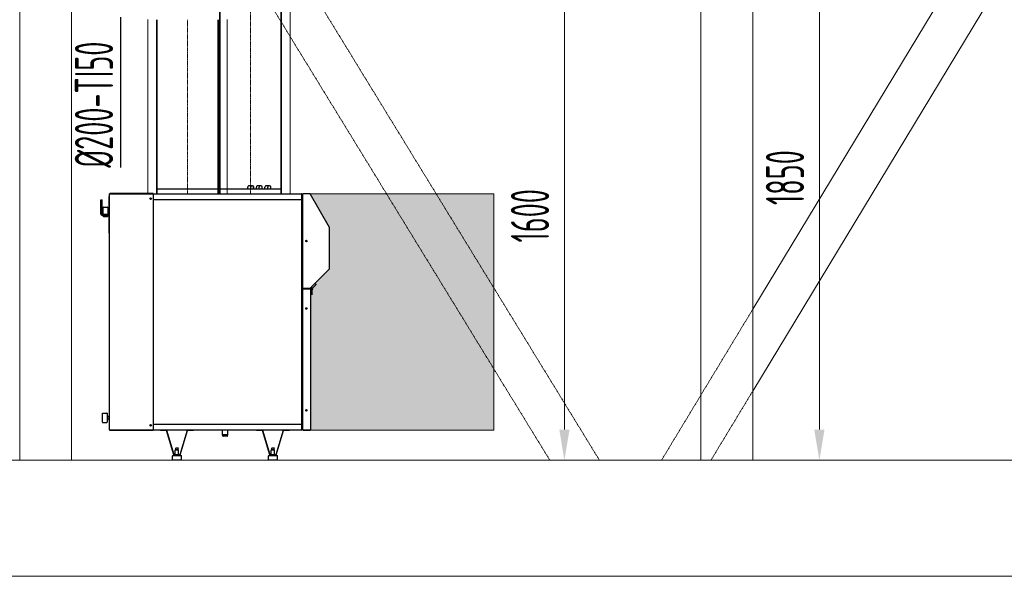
# Model space of a CAD drawing. Header units: millimetres. Extents: x 15940 to 92175, y -24684 to 227664.
# Tile 127 of 132: x 53210 to 56434, y 222079 to 223901. Entities that reach past the tile are written whole.
import ezdxf

# ---------------------------------------------------------------- set-up
doc = ezdxf.new("R2010")
doc.units = ezdxf.units.MM
doc.header["$LTSCALE"] = 0.05
for name, pattern in [('ACAD_ISO10W100', [18, 12, -3, 0, -3]), ('phl_thick', [0]), ('ČÁRKOVANÁ', [0.75, 0.5, -0.25])]:
    doc.linetypes.add(name, pattern=pattern)
for name, color, linetype, lineweight in [('VZT_05 ETA (ODVOD) - OBRYS', 6, 'Continuous', 35), ('VZT_06 ETA (ODVOD) - OSA', 6, 'ACAD_ISO10W100', 5), ('VZT_09 ODA (SÁNÍ) - OBRYS', 3, 'Continuous', 35), ('VZT_10 ODA (SÁNÍ) - OSA', 3, 'ACAD_ISO10W100', 5), ('VZT_21 ZAŘÍZENÍ - OBRYS', 1, 'Continuous', 30), ('VZT_23 ZAŘÍZENÍ - SERVISNÍ PROSTOR', 8, 'Continuous', 5), ('VZT_50 POPIS - OBECNE', 7, 'Continuous', 13), ('VZT_60_KOTY - DIMENZE', 7, 'Continuous', 5), ('VZT_IZOLACE - TEPELNÁ', 6, 'IZOLACE TEPELNA', 5)]:
    doc.layers.add(name, color=color, linetype=linetype, lineweight=lineweight)
doc.styles.add('EVORA_125', font='isocp.shx', dxfattribs={"width": 0.6, "height": 125})
doc.styles.get("Standard").update_dxf_attribs({"font": 'arial.ttf'})
doc.linetypes.add('IZOLACE TEPELNA', pattern='A,12.7,-1.5,["T",Standard,S=2.54,R=0,X=0,Y=-1.27],-3', length=17.2)

msp = doc.modelspace()

# ---------------------------------------------------------------- hatches: boundary and pattern name
at = {"layer": 'VZT_23 ZAŘÍZENÍ - SERVISNÍ PROSTOR', "transparency": 33554457}
h = msp.add_hatch(color=256, dxfattribs=at)
h.dxf.hatch_style = 1
h.paths.add_polyline_path([(54162.4, 222557.7), (54162.3, 223023.4), (54224.7, 223085.8), (54224.7, 223220.7), (54162.3, 223331.7), (54762.4, 223331.7), (54762.4, 222557.7)])

# ---------------------------------------------------------------- linework, layer by layer
at = {"layer": 'VZT_05 ETA (ODVOD) - OBRYS'}
for p, q in [((54065.9, 223331.3), (54065.9, 224004.1)), ((53865.9, 223331.3), (53865.9, 223931.9))]:
    msp.add_line(p, q, dxfattribs=at)
at = {"layer": 'VZT_06 ETA (ODVOD) - OSA', "ltscale": 5}
msp.add_line((53965.9, 224109.4), (53965.9, 223331.3), dxfattribs=at)
at = {"layer": 'VZT_09 ODA (SÁNÍ) - OBRYS'}
for points in [[(53659.7, 223331.3), (53659.7, 223901.2)], [(53859.7, 223331.3), (53859.7, 223901.2)]]:
    msp.add_lwpolyline(points, dxfattribs=at)
at = {"layer": 'VZT_10 ODA (SÁNÍ) - OSA', "ltscale": 5}
msp.add_lwpolyline([(53759.7, 223901.2), (53759.7, 223331.3)], dxfattribs=at)
at = {"layer": 'VZT_21 ZAŘÍZENÍ - OBRYS'}
for p, q in [((53957.1, 223346.4), (53957.1, 223353.3)), ((53966.6, 223357.3), (53961.2, 223357.3)), ((53966.5, 223346.4), (53966.5, 223353.3)), ((53972.2, 223357.3), (53966.6, 223357.3)), ((53972.3, 223357.3), (53972.2, 223357.3)), ((53976.1, 223346.4), (53976.1, 223353.3)), ((53976.4, 223346.4), (53976.4, 223353.3)), ((53985.1, 223346.4), (53985.1, 223353.3)), ((53994.6, 223357.3), (53989.2, 223357.3)), ((53994.5, 223346.4), (53994.5, 223353.3)), ((54000.2, 223357.3), (53994.6, 223357.3)), ((54000.3, 223357.3), (54000.2, 223357.3)), ((54004.1, 223346.4), (54004.1, 223353.3)), ((54004.4, 223346.4), (54004.4, 223353.3)), ((54013.1, 223346.4), (54013.1, 223353.3)), ((54022.6, 223357.3), (54017.2, 223357.3)), ((54022.5, 223346.4), (54022.5, 223353.3)), ((54028.2, 223357.3), (54022.6, 223357.3)), ((54028.3, 223357.3), (54028.2, 223357.3)), ((54032.1, 223346.4), (54032.1, 223353.3)), ((54032.4, 223346.4), (54032.4, 223353.3)), ((53502.7, 223322.5), (53504.7, 223322.5)), ((53502.7, 223202.5), (53502.7, 223322.5)), ((53504.7, 222558.2), (53504.7, 223330.8)), ((53647.7, 223332.5), (53506.4, 223332.5)), ((53506.4, 223331.6), (53506.4, 223332.5)), ((53506.4, 223331.6), (53647.7, 223331.6)), ((53647.7, 223331.5), (53506.4, 223331.5)), ((53530.6, 223331.5), (53530.6, 223331.6)), ((53647.7, 223331.6), (53647.7, 223332.5)), ((53647.7, 223331.5), (53647.7, 222557.5)), ((53647.7, 223331.3), (53647.9, 223331.3)), ((53647.9, 223330.4), (53647.7, 223330.4)), ((53647.7, 223328.4), (53647.9, 223328.4)), ((53647.9, 223331.3), (54131.9, 223331.3)), ((53647.9, 223331.3), (53647.9, 223329.6)), ((53647.9, 223311.3), (53647.9, 223329.6)), ((53859.7, 223346.4), (53659.7, 223346.4)), ((53659.7, 223346.4), (53659.7, 223331.3)), ((53859.7, 223346.4), (53859.7, 223331.3)), ((54065.7, 223346.4), (53865.7, 223346.4)), ((53865.7, 223346.4), (53865.7, 223331.3)), ((54065.7, 223346.4), (54065.7, 223331.3)), ((54132.6, 223329.6), (54132.6, 223311.3)), ((54132.6, 223328.4), (54132.7, 223328.4)), ((54132.7, 223329.6), (54132.7, 223311.3)), ((54132.7, 223329.6), (54133.6, 223329.6)), ((54133.6, 223311.3), (54133.6, 223329.6)), ((54135.7, 223327.7), (54133.6, 223327.7)), ((54135.7, 223024.7), (54135.7, 223329.3)), ((54136.4, 223330.1), (54137.2, 223330.1)), ((54136.4, 223023.1), (54136.4, 223330.1)), ((54137.3, 223330.8), (54137.2, 223330.8)), ((54137.2, 223330.1), (54137.2, 223330.8)), ((54137.2, 223330.1), (54137.3, 223330.1)), ((54137.3, 223330), (54137.2, 223330)), ((54160.6, 223331.7), (54137.3, 223331.7)), ((54137.3, 223330.8), (54137.3, 223331.7)), ((54137.3, 223022.7), (54137.3, 223330.7)), ((53476.2, 223264.3), (53476.2, 223311.5)), ((53476.2, 223311.5), (53480.7, 223311.5)), ((53480.7, 223264.3), (53480.7, 223311.5)), ((53483.7, 223263.6), (53483.7, 223287)), ((53484.2, 223287.5), (53498.2, 223287.5)), ((53498.7, 223287), (53498.7, 223263.6)), ((54132.6, 223311.3), (53647.9, 223311.3)), ((54132.7, 223311.3), (54132.7, 222577.7)), ((54132.7, 223311.3), (54133.6, 223311.3)), ((53479, 223261.5), (53498.4, 223261.5)), ((53498.4, 223263.5), (53481.5, 223263.5)), ((53483.7, 223258), (53483.7, 223261.5)), ((53484.2, 223257.5), (53498.2, 223257.5)), ((53498.7, 223276.5), (53501.2, 223276.5)), ((53498.7, 223268.5), (53499.2, 223268.5)), ((53498.7, 223261.5), (53498.7, 223258)), ((53499.2, 223272.5), (53499.2, 223264.3)), ((53499.2, 223272.5), (53501.2, 223272.5)), ((53501.2, 223272.5), (53501.2, 223280)), ((53502.7, 223280), (53501.2, 223280)), ((53501.2, 223264.3), (53501.2, 223272.5)), ((53502.7, 223265), (53501.2, 223265)), ((53502.7, 223202.5), (53504.7, 223202.5)), ((54169.9, 223023.3), (54179.6, 223033.1)), ((54180.8, 223034.3), (54177, 223038.1)), ((54180.3, 223033.8), (54179.6, 223033.1)), ((54180.3, 223033.8), (54180.8, 223034.3)), ((54136.1, 223023.7), (54132.7, 223023.7)), ((54135.7, 223021.7), (54132.7, 223021.7)), ((54132.7, 223020.7), (54135.7, 223020.7)), ((54137.3, 223020.7), (54132.7, 223020.7)), ((54135.7, 223024.7), (54135.7, 223021.7)), ((54135.7, 223018), (54135.7, 223020.7)), ((54135.7, 222560.4), (54135.7, 223018)), ((54136.4, 223023.1), (54137.3, 223023.1)), ((54137.2, 223018.8), (54136.4, 223018.8)), ((54136.4, 223018.8), (54136.4, 222558.8)), ((54137.3, 223024), (54137.2, 223024)), ((54137.2, 223023.9), (54137.3, 223023.9)), ((54137.2, 223023.9), (54137.2, 223023.2)), ((54137.3, 223023.2), (54137.2, 223023.2)), ((54137.3, 223019.5), (54137.2, 223019.5)), ((54137.2, 223018.8), (54137.2, 223019.5)), ((54137.2, 223018.8), (54137.3, 223018.8)), ((54137.3, 223018.7), (54137.2, 223018.7)), ((54137.3, 223022.7), (54160.6, 223022.7)), ((54137.3, 223022.6), (54137.3, 223021.7)), ((54137.3, 223022.6), (54160.6, 223022.6)), ((54137.3, 223021.7), (54160.6, 223021.7)), ((54160.6, 223020.7), (54137.3, 223020.7)), ((54137.3, 223019.8), (54137.3, 223020.7)), ((54137.3, 223019.8), (54160.6, 223019.8)), ((54137.3, 223019.7), (54160.6, 223019.7)), ((54137.3, 222558.7), (54137.3, 223019.7)), ((54141.7, 223022.6), (54141.7, 223022.7)), ((54141.7, 223020.7), (54141.7, 223021.7)), ((54160.6, 223021.7), (54160.6, 223022.6)), ((54160.6, 223019.8), (54160.6, 223020.7)), ((54162.3, 223021.2), (54162.3, 223023.4)), ((54162.3, 223019), (54162.3, 223021.2)), ((54162.3, 223019), (54162.3, 222559.4)), ((54162.3, 223017.2), (54167.3, 223017.2)), ((54167.3, 223001.7), (54162.3, 223001.7)), ((54167.3, 223003.4), (54167.3, 223017.2)), ((54167.3, 223003.4), (54167.3, 223002.4)), ((54167.3, 223001.7), (54167.3, 223002.4)), ((54169.2, 223024), (54169.9, 223023.3)), ((53481.2, 222583.7), (53481.2, 222612.7)), ((53481.7, 222613.2), (53495.7, 222613.2)), ((53496.2, 222612.7), (53496.2, 222583.7)), ((53481.7, 222583.2), (53495.7, 222583.2)), ((53496.2, 222602.2), (53503.2, 222602.2)), ((53496.2, 222594.2), (53503.2, 222594.2)), ((53503.2, 222590.7), (53503.2, 222605.7)), ((53504.7, 222605.7), (53503.2, 222605.7)), ((53504.7, 222590.7), (53503.2, 222590.7)), ((53647.9, 222559.4), (53647.9, 222577.7)), ((53647.9, 222577.7), (54132.6, 222577.7)), ((54132.6, 222577.7), (54132.6, 222559.4)), ((54133.6, 222577.7), (54132.7, 222577.7)), ((54132.7, 222577.7), (54132.7, 222559.4)), ((54133.6, 222559.4), (54133.6, 222577.7)), ((53505.9, 222557.6), (53506.1, 222557.6)), ((53647.7, 222557.5), (53506.4, 222557.5)), ((53506.4, 222557.4), (53647.7, 222557.4)), ((53506.4, 222557.4), (53506.4, 222556.5)), ((53647.7, 222556.5), (53506.4, 222556.5)), ((53647.9, 222560.6), (53647.7, 222560.6)), ((53647.7, 222558.6), (53647.9, 222558.6)), ((53647.9, 222557.7), (53647.7, 222557.7)), ((53647.7, 222557.4), (53647.7, 222556.5)), ((53647.9, 222559.4), (53647.9, 222557.7)), ((54131.9, 222557.7), (53647.9, 222557.7)), ((53670.9, 222556.8), (53670.9, 222557.7)), ((53690, 222556.8), (53670.9, 222556.8)), ((53714.7, 222476.5), (53690.7, 222556.4)), ((53715.5, 222477), (53691.4, 222556.8)), ((53758.9, 222556.8), (53734.9, 222477)), ((53735.7, 222476.5), (53759.7, 222556.4)), ((53779.4, 222556.8), (53760.4, 222556.8)), ((53779.4, 222556.8), (53779.4, 222557.7)), ((53874.1, 222542.5), (53874.1, 222557.7)), ((53891.3, 222542.5), (53891.3, 222557.7)), ((53985.2, 222556.8), (53985.2, 222557.7)), ((54004.2, 222556.8), (53985.2, 222556.8)), ((54028.9, 222476.5), (54004.9, 222556.4)), ((54029.7, 222477), (54005.7, 222556.8)), ((54073.2, 222556.8), (54049.1, 222477)), ((54049.9, 222476.5), (54073.9, 222556.4)), ((54093.6, 222556.8), (54074.6, 222556.8)), ((54093.6, 222556.8), (54093.6, 222557.7)), ((54132.6, 222560.6), (54132.7, 222560.6)), ((54132.7, 222559.4), (54133.6, 222559.4)), ((54133.6, 222561.7), (54135.7, 222561.7)), ((54137.3, 222558.8), (54136.4, 222558.8)), ((54137.3, 222559.7), (54137.2, 222559.7)), ((54137.2, 222559.6), (54137.3, 222559.6)), ((54137.2, 222559.6), (54137.2, 222558.9)), ((54137.3, 222558.9), (54137.2, 222558.9)), ((54137.3, 222558.7), (54160.6, 222558.7)), ((54137.3, 222558.6), (54137.3, 222557.7)), ((54137.3, 222558.6), (54160.6, 222558.6)), ((54137.3, 222557.7), (54160.6, 222557.7)), ((54160.6, 222557.7), (54160.6, 222558.6)), ((54161.2, 222558.8), (54161, 222558.8)), ((53891.3, 222542.5), (53874.1, 222542.5)), ((53875, 222538.1), (53874.1, 222542.5)), ((53889.7, 222537.5), (53875.8, 222537.5)), ((53890.5, 222538.1), (53891.3, 222542.5)), ((53720.5, 222493.7), (53719.7, 222492.9)), ((53730.6, 222492.9), (53719.7, 222492.9)), ((53719.7, 222476.6), (53719.7, 222492.9)), ((53720.5, 222493.7), (53729.8, 222493.7)), ((53721.7, 222499.2), (53721.2, 222498.7)), ((53729.2, 222498.7), (53721.2, 222498.7)), ((53721.2, 222493.7), (53721.2, 222498.7)), ((53721.7, 222499.2), (53728.7, 222499.2)), ((53728.7, 222499.2), (53729.2, 222498.7)), ((53729.2, 222493.7), (53729.2, 222498.7)), ((53729.8, 222493.7), (53730.6, 222492.9)), ((53730.6, 222476.6), (53730.6, 222492.9)), ((54034.8, 222493.7), (54034, 222492.9)), ((54044.9, 222492.9), (54034, 222492.9)), ((54034, 222476.6), (54034, 222492.9)), ((54034.8, 222493.7), (54044.1, 222493.7)), ((54035.9, 222499.2), (54035.4, 222498.7)), ((54043.4, 222498.7), (54035.4, 222498.7)), ((54035.4, 222493.7), (54035.4, 222498.7)), ((54035.9, 222499.2), (54042.9, 222499.2)), ((54042.9, 222499.2), (54043.4, 222498.7)), ((54043.4, 222493.7), (54043.4, 222498.7)), ((54044.1, 222493.7), (54044.9, 222492.9)), ((54044.9, 222476.6), (54044.9, 222492.9)), ((53710.2, 222459.7), (53710.2, 222473.7)), ((53710.7, 222474.2), (53739.7, 222474.2)), ((53739.7, 222459.2), (53710.7, 222459.2)), ((53734.2, 222476.6), (53716.2, 222476.6)), ((53716.2, 222475.7), (53734.2, 222475.7)), ((53717.7, 222475.7), (53717.7, 222474.2)), ((53732.7, 222475.7), (53732.7, 222474.2)), ((53740.2, 222459.7), (53740.2, 222473.7)), ((54024.4, 222459.7), (54024.4, 222473.7)), ((54024.9, 222474.2), (54053.9, 222474.2)), ((54053.9, 222459.2), (54024.9, 222459.2)), ((54048.4, 222476.6), (54030.4, 222476.6)), ((54030.4, 222475.7), (54048.4, 222475.7)), ((54031.9, 222475.7), (54031.9, 222474.2)), ((54046.9, 222475.7), (54046.9, 222474.2)), ((54054.4, 222459.7), (54054.4, 222473.7))]:
    msp.add_line(p, q, dxfattribs=at)
msp.add_lwpolyline([(54162.3, 223023.4), (54224.7, 223085.8), (54224.7, 223220.7), (54160.6, 223331.7)], dxfattribs=at)
for centre, radius in [((53638.7, 223315.5), 2.5), ((53638.7, 223315.5), 2.15), ((54149, 223176.7), 2.5), ((54149, 223176.7), 2.15), ((54166.3, 223021.2), 1.5), ((54149, 222955.7), 2.5), ((54149, 222955.7), 2.15), ((54149, 222622.7), 2.5), ((54149, 222622.7), 2.15), ((53638.7, 222573.5), 2.5), ((53638.7, 222573.5), 2.15)]:
    msp.add_circle(centre, radius, dxfattribs=at)
for centre, radius, start, end in [((53484.2, 223287), 0.5, 90, 180), ((53498.2, 223287), 0.5, 0, 90), ((53479, 223264.3), 2.8, 180, 270), ((53481.5, 223264.3), 0.8, 180, 270), ((53484.2, 223258), 0.5, 180, 270), ((53498.2, 223258), 0.5, 270, 0), ((53498.4, 223264.3), 2.8, 270, 0), ((53498.4, 223264.3), 0.8, 270, 0), ((54166.3, 223021.2), 4, 135, 45), ((53481.7, 222612.7), 0.5, 90, 180), ((53495.7, 222612.7), 0.5, 0, 90), ((53481.7, 222583.7), 0.5, 180, 270), ((53495.7, 222583.7), 0.5, 270, 0), ((53690, 222556), 1.7, 30, 90), ((53690, 222556), 0.8, 30, 90), ((53760.4, 222556), 1.7, 90, 150), ((53760.4, 222556), 0.8, 90, 150), ((54004.2, 222556), 1.7, 30, 90), ((54004.2, 222556), 0.8, 30, 90), ((54074.6, 222556), 1.7, 90, 150), ((54074.6, 222556), 0.8, 90, 150), ((53875.8, 222538.3), 0.8, 191.3099, 270), ((53889.7, 222538.3), 0.8, 270, 348.6901), ((53710.7, 222473.7), 0.5, 90, 180), ((53710.7, 222459.7), 0.5, 180, 270), ((53716.2, 222477.4), 1.7, 210, 270), ((53716.2, 222477.4), 0.8, 210, 270), ((53734.2, 222477.4), 0.8, 270, 330), ((53734.2, 222477.4), 1.7, 270, 330), ((53739.7, 222473.7), 0.5, 0, 90), ((53739.7, 222459.7), 0.5, 270, 0), ((54024.9, 222473.7), 0.5, 90, 180), ((54024.9, 222459.7), 0.5, 180, 270), ((54030.4, 222477.4), 1.7, 210, 270), ((54030.4, 222477.4), 0.8, 210, 270), ((54048.4, 222477.4), 0.8, 270, 330), ((54048.4, 222477.4), 1.7, 270, 330), ((54053.9, 222473.7), 0.5, 0, 90), ((54053.9, 222459.7), 0.5, 270, 0)]:
    msp.add_arc(centre, radius, start, end, dxfattribs=at)
for centre, major_axis, ratio, start_param, end_param in [((53961.2, 223353.3), (4.04, 0), 0.989506, 1.570796, 3.141593), ((53966.6, 223353.3), (0, 4), 0.021558, 0, 1.570796), ((53972.2, 223353.3), (0, 4), 0.989046, 4.712389, 6.283185), ((53972.3, 223353.3), (-4.04, 0), 0.989506, 3.141593, 4.712389), ((53989.2, 223353.3), (4.04, 0), 0.989506, 1.570796, 3.141593), ((53994.6, 223353.3), (0, 4), 0.021558, 0, 1.570796), ((54000.2, 223353.3), (0, 4), 0.989046, 4.712389, 6.283185), ((54000.3, 223353.3), (-4.04, 0), 0.989506, 3.141593, 4.712389), ((54017.2, 223353.3), (4.04, 0), 0.989506, 1.570796, 3.141593), ((54022.6, 223353.3), (0, 4), 0.021558, 0, 1.570796), ((54028.2, 223353.3), (0, 4), 0.989046, 4.712389, 6.283185), ((54028.3, 223353.3), (-4.04, 0), 0.989506, 3.141593, 4.712389)]:
    msp.add_ellipse(centre, major_axis=major_axis, ratio=ratio, start_param=start_param, end_param=end_param, dxfattribs=at)
for points, knots in [([(53506.4, 223332.5), (53505.8, 223332.5), (53505.1, 223332.1), (53504.9, 223331.4), (53504.8, 223331.2), (53504.7, 223331), (53504.7, 223330.8)], [-1, -1, -1, -1, -0.246936, -0.246936, -0.246936, 0, 0, 0, 0]), ([(53505.9, 223331.3), (53505.4, 223331.2), (53505.1, 223331.1), (53504.9, 223331), (53504.8, 223330.9), (53504.7, 223330.9), (53504.7, 223330.8)], [-0.7752376, -0.7752376, -0.7752376, -0.7752376, -0.2469362, -0.2469362, -0.2469362, 0, 0, 0, 0]), ([(53505.9, 223331.3), (53506, 223331.5), (53506.2, 223331.6), (53506.3, 223331.6), (53506.4, 223331.6), (53506.4, 223331.6), (53506.4, 223331.6)], [0.4745945, 0.4745945, 0.4745945, 0.4745945, 0.9092253, 0.9092253, 0.9092253, 1, 1, 1, 1]), ([(54133.6, 223329.6), (54133.6, 223330.3), (54133.2, 223330.9), (54132.6, 223331.2), (54132.4, 223331.3), (54132.2, 223331.3), (54131.9, 223331.3)], [-1, -1, -1, -1, -0.246936, -0.246936, -0.246936, 0, 0, 0, 0]), ([(54132.5, 223330.2), (54132.4, 223330.6), (54132.2, 223331), (54132.1, 223331.2), (54132.1, 223331.3), (54132, 223331.3), (54131.9, 223331.3)], [-0.7752376, -0.7752376, -0.7752376, -0.7752376, -0.2469362, -0.2469362, -0.2469362, 0, 0, 0, 0]), ([(54132.5, 223330.2), (54132.6, 223330.1), (54132.7, 223329.9), (54132.7, 223329.7), (54132.7, 223329.7), (54132.7, 223329.6), (54132.7, 223329.6)], [0.4745945, 0.4745945, 0.4745945, 0.4745945, 0.9092253, 0.9092253, 0.9092253, 1, 1, 1, 1]), ([(54137.2, 223330.8), (54136.6, 223330.8), (54136.1, 223330.4), (54135.8, 223329.8), (54135.8, 223329.6), (54135.7, 223329.5), (54135.7, 223329.3)], [-1, -1, -1, -1, -0.223, -0.223, -0.223, 0, 0, 0, 0]), ([(54136.4, 223329.7), (54136.2, 223329.6), (54136, 223329.5), (54135.8, 223329.5), (54135.8, 223329.4), (54135.7, 223329.3), (54135.7, 223329.3)], [-0.6418783, -0.6418783, -0.6418783, -0.6418783, -0.2229997, -0.2229997, -0.2229997, 0, 0, 0, 0]), ([(54136.5, 223023.4), (54136.2, 223023.6), (54136, 223023.9), (54135.8, 223024.2), (54135.8, 223024.3), (54135.7, 223024.5), (54135.7, 223024.7)], [-0.6418783, -0.6418783, -0.6418783, -0.6418783, -0.2229997, -0.2229997, -0.2229997, 0, 0, 0, 0]), ([(54136.4, 223024.2), (54136.2, 223024.3), (54136, 223024.4), (54135.8, 223024.5), (54135.8, 223024.6), (54135.7, 223024.6), (54135.7, 223024.7)], [-0.6418783, -0.6418783, -0.6418783, -0.6418783, -0.2229997, -0.2229997, -0.2229997, 0, 0, 0, 0]), ([(54137.2, 223019.5), (54136.6, 223019.5), (54136.1, 223019.1), (54135.8, 223018.5), (54135.8, 223018.3), (54135.7, 223018.2), (54135.7, 223018)], [-1, -1, -1, -1, -0.223, -0.223, -0.223, 0, 0, 0, 0]), ([(54136.4, 223018.4), (54136.2, 223018.3), (54136, 223018.2), (54135.8, 223018.2), (54135.8, 223018.1), (54135.7, 223018), (54135.7, 223018)], [-0.6418783, -0.6418783, -0.6418783, -0.6418783, -0.2229997, -0.2229997, -0.2229997, 0, 0, 0, 0]), ([(54160.6, 223021.7), (54161.3, 223021.7), (54162, 223022.1), (54162.2, 223022.8), (54162.3, 223023), (54162.3, 223023.2), (54162.3, 223023.4)], [-1, -1, -1, -1, -0.246936, -0.246936, -0.246936, 0, 0, 0, 0]), ([(54161.2, 223022.9), (54161.1, 223022.7), (54160.9, 223022.6), (54160.8, 223022.6), (54160.7, 223022.6), (54160.7, 223022.6), (54160.6, 223022.6)], [0.4745945, 0.4745945, 0.4745945, 0.4745945, 0.9092253, 0.9092253, 0.9092253, 1, 1, 1, 1]), ([(54160.6, 223020.7), (54161.3, 223020.7), (54162, 223020.3), (54162.2, 223019.6), (54162.3, 223019.4), (54162.3, 223019.2), (54162.3, 223019)], [-1, -1, -1, -1, -0.246936, -0.246936, -0.246936, 0, 0, 0, 0]), ([(54161.2, 223019.5), (54161.1, 223019.7), (54160.9, 223019.8), (54160.8, 223019.8), (54160.7, 223019.8), (54160.7, 223019.8), (54160.6, 223019.8)], [0.4745945, 0.4745945, 0.4745945, 0.4745945, 0.9092253, 0.9092253, 0.9092253, 1, 1, 1, 1]), ([(54161.2, 223022.9), (54161.7, 223023), (54162, 223023.1), (54162.2, 223023.2), (54162.3, 223023.3), (54162.3, 223023.3), (54162.3, 223023.4)], [-0.7752376, -0.7752376, -0.7752376, -0.7752376, -0.2469362, -0.2469362, -0.2469362, 0, 0, 0, 0]), ([(54161.2, 223019.5), (54161.7, 223019.4), (54162, 223019.3), (54162.2, 223019.2), (54162.3, 223019.1), (54162.3, 223019.1), (54162.3, 223019)], [-0.7752376, -0.7752376, -0.7752376, -0.7752376, -0.2469362, -0.2469362, -0.2469362, 0, 0, 0, 0]), ([(53506.4, 222556.5), (53505.8, 222556.5), (53505.1, 222556.9), (53504.9, 222557.6), (53504.8, 222557.8), (53504.7, 222558), (53504.7, 222558.2)], [-1, -1, -1, -1, -0.2469362, -0.2469362, -0.2469362, 0, 0, 0, 0]), ([(53505.9, 222557.7), (53505.4, 222557.8), (53505.1, 222557.9), (53504.9, 222558), (53504.8, 222558.1), (53504.7, 222558.1), (53504.7, 222558.2)], [-0.7752376, -0.7752376, -0.7752376, -0.7752376, -0.2469362, -0.2469362, -0.2469362, 0, 0, 0, 0]), ([(53505.9, 222557.7), (53506, 222557.5), (53506.2, 222557.4), (53506.3, 222557.4), (53506.4, 222557.4), (53506.4, 222557.4), (53506.4, 222557.4)], [0.4745945, 0.4745945, 0.4745945, 0.4745945, 0.9092253, 0.9092253, 0.9092253, 1, 1, 1, 1]), ([(54133.6, 222559.4), (54133.6, 222558.7), (54133.2, 222558.1), (54132.6, 222557.8), (54132.4, 222557.7), (54132.2, 222557.7), (54131.9, 222557.7)], [-1, -1, -1, -1, -0.246936, -0.246936, -0.246936, 0, 0, 0, 0]), ([(54132.5, 222558.8), (54132.4, 222558.4), (54132.2, 222558), (54132.1, 222557.8), (54132.1, 222557.7), (54132, 222557.7), (54131.9, 222557.7)], [-0.7752376, -0.7752376, -0.7752376, -0.7752376, -0.2469362, -0.2469362, -0.2469362, 0, 0, 0, 0]), ([(54132.5, 222558.8), (54132.6, 222558.9), (54132.7, 222559.1), (54132.7, 222559.3), (54132.7, 222559.3), (54132.7, 222559.4), (54132.7, 222559.4)], [0.4745945, 0.4745945, 0.4745945, 0.4745945, 0.9092253, 0.9092253, 0.9092253, 1, 1, 1, 1]), ([(54136.5, 222559.1), (54136.2, 222559.3), (54136, 222559.6), (54135.8, 222559.9), (54135.8, 222560), (54135.7, 222560.2), (54135.7, 222560.4)], [-0.6418783, -0.6418783, -0.6418783, -0.6418783, -0.2229997, -0.2229997, -0.2229997, 0, 0, 0, 0]), ([(54136.4, 222559.9), (54136.2, 222560), (54136, 222560.1), (54135.8, 222560.2), (54135.8, 222560.3), (54135.7, 222560.3), (54135.7, 222560.4)], [-0.6418783, -0.6418783, -0.6418783, -0.6418783, -0.2229997, -0.2229997, -0.2229997, 0, 0, 0, 0]), ([(54160.6, 222557.7), (54161.3, 222557.7), (54162, 222558.1), (54162.2, 222558.8), (54162.3, 222559), (54162.3, 222559.2), (54162.3, 222559.4)], [-1, -1, -1, -1, -0.246936, -0.246936, -0.246936, 0, 0, 0, 0]), ([(54161.2, 222558.9), (54161.1, 222558.7), (54160.9, 222558.6), (54160.8, 222558.6), (54160.7, 222558.6), (54160.7, 222558.6), (54160.6, 222558.6)], [0.4745945, 0.4745945, 0.4745945, 0.4745945, 0.9092253, 0.9092253, 0.9092253, 1, 1, 1, 1]), ([(54161.2, 222558.9), (54161.7, 222559), (54162, 222559.1), (54162.2, 222559.2), (54162.3, 222559.3), (54162.3, 222559.3), (54162.3, 222559.4)], [-0.7752376, -0.7752376, -0.7752376, -0.7752376, -0.2469362, -0.2469362, -0.2469362, 0, 0, 0, 0])]:
    msp.add_open_spline(points, degree=3, knots=knots, dxfattribs=at)
for points in [[(53506.4, 223331.5), (53506.2, 223331.4), (53506, 223331.4), (53505.9, 223331.3)], [(54132.6, 223329.6), (54132.6, 223329.8), (54132.5, 223330), (54132.5, 223330.2)], [(54132.7, 223328.4), (54132.7, 223328.3), (54132.7, 223328.1), (54132.6, 223328)], [(54137.2, 223330), (54137.1, 223329.9), (54136.9, 223329.9), (54136.7, 223329.8)], [(54137.2, 223330.1), (54137.2, 223330.1), (54137.2, 223330.1), (54137.2, 223330.1)], [(54137.2, 223024), (54137.1, 223024), (54136.9, 223024.1), (54136.7, 223024.2)], [(54137.2, 223018.7), (54137.1, 223018.6), (54136.9, 223018.6), (54136.7, 223018.5)], [(54137.2, 223023.2), (54137.2, 223023.2), (54137.1, 223023.2), (54137.1, 223023.2)], [(54137.2, 223023.9), (54137.2, 223023.9), (54137.2, 223023.9), (54137.2, 223023.9)], [(54137.2, 223018.8), (54137.2, 223018.8), (54137.2, 223018.8), (54137.2, 223018.8)], [(54160.6, 223022.7), (54160.8, 223022.7), (54161, 223022.8), (54161.2, 223022.9)], [(54160.6, 223019.7), (54160.8, 223019.6), (54161, 223019.6), (54161.2, 223019.5)], [(53506.4, 222557.5), (53506.2, 222557.5), (53506, 222557.6), (53505.9, 222557.7)], [(54132.6, 222559.4), (54132.6, 222559.2), (54132.5, 222559), (54132.5, 222558.8)], [(54132.7, 222560.6), (54132.7, 222560.7), (54132.7, 222560.8), (54132.6, 222561)], [(54137.2, 222559.7), (54137.1, 222559.7), (54136.9, 222559.8), (54136.7, 222559.9)], [(54137.2, 222558.9), (54137.2, 222558.9), (54137.1, 222558.9), (54137.1, 222558.9)], [(54137.2, 222559.6), (54137.2, 222559.6), (54137.2, 222559.6), (54137.2, 222559.6)], [(54160.6, 222558.7), (54160.8, 222558.7), (54161, 222558.8), (54161.2, 222558.9)]]:
    msp.add_open_spline(points, degree=3, dxfattribs=at)
at = {"layer": 'VZT_23 ZAŘÍZENÍ - SERVISNÍ PROSTOR', "transparency": 33554457}
msp.add_lwpolyline([(54160.6, 222557.7), (54762.4, 222557.7), (54762.4, 223331.7), (54160.7, 223331.7)], dxfattribs=at)
at = {"layer": 'VZT_50 POPIS - OBECNE', "color": 8, "linetype": 'phl_thick'}
for p, q in [((56923.4, 224857.8), (55610.2, 222685.7)), ((55610.2, 222953.4), (56761.6, 224857.8)), ((53210.2, 222459.2), (53210.2, 224729.2)), ((55610.2, 224729.2), (55610.2, 222459.2)), ((53380.2, 224559.2), (53380.2, 222459.2)), ((55440.2, 222459.2), (55440.2, 224559.2)), ((51764.5, 222459.2), (59433.7, 222459.2)), ((50880.7, 222079.2), (59433.7, 222079.2))]:
    msp.add_line(p, q, dxfattribs=at)
at = {"layer": 'VZT_50 POPIS - OBECNE', "color": 8, "linetype": 'ČÁRKOVANÁ', "ltscale": 100}
for p, q in [((54945.7, 222459.2), (53554.2, 224729.2)), ((53716.7, 224729.2), (55108.2, 222459.2)), ((55311.4, 222459.2), (55610.2, 222953.4)), ((55610.2, 222685.7), (55473.2, 222459.2))]:
    msp.add_line(p, q, dxfattribs=at)
at = {"layer": 'VZT_50 POPIS - OBECNE', "linetype": 'phl_thick'}
for p, q in [((55828.2, 222559.2), (55828.2, 224209.2)), ((54993.4, 222559.2), (54993.4, 223959.2))]:
    msp.add_line(p, q, dxfattribs=at)
for points in [[(54976.8, 222559.2), (55010.1, 222559.2), (54993.4, 222459.2)], [(55811.5, 222559.2), (55844.9, 222559.2), (55828.2, 222459.2)]]:
    msp.add_solid(points, dxfattribs=at)
at = {"layer": 'VZT_60_KOTY - DIMENZE', "linetype": 'ByBlock', "lineweight": -2}
msp.add_lwpolyline([(53540.9, 223416.9), (53540.9, 223909.5)], dxfattribs=at)
at = {"layer": 'VZT_IZOLACE - TEPELNÁ', "ltscale": 10}
for p, q in [((54095.9, 223983.5), (54095.9, 223331.3)), ((53629.7, 223331.3), (53629.7, 223902.1)), ((53889.7, 223902.1), (53889.7, 223331.3))]:
    msp.add_line(p, q, dxfattribs=at)

# ---------------------------------------------------------------- texts
at = {"layer": 'VZT_50 POPIS - OBECNE', "linetype": 'phl_thick', "char_height": 125, "attachment_point": 5, "rotation": 90, "style": 'EVORA_125'}
for s, insert in [('\\A1;1850', (55715.7, 223384.2)), ('\\A1;1600', (54880.9, 223259.2))]:
    msp.add_mtext(s, dxfattribs=dict(at, insert=insert))
at = {"layer": 'VZT_60_KOTY - DIMENZE', "linetype": 'phl_thick', "insert": (53390.9, 223416.9), "char_height": 125, "attachment_point": 1, "rotation": 90, "style": 'EVORA_125'}
msp.add_mtext('%%C200-TI50', dxfattribs=at)

doc.saveas('drawing.dxf')
